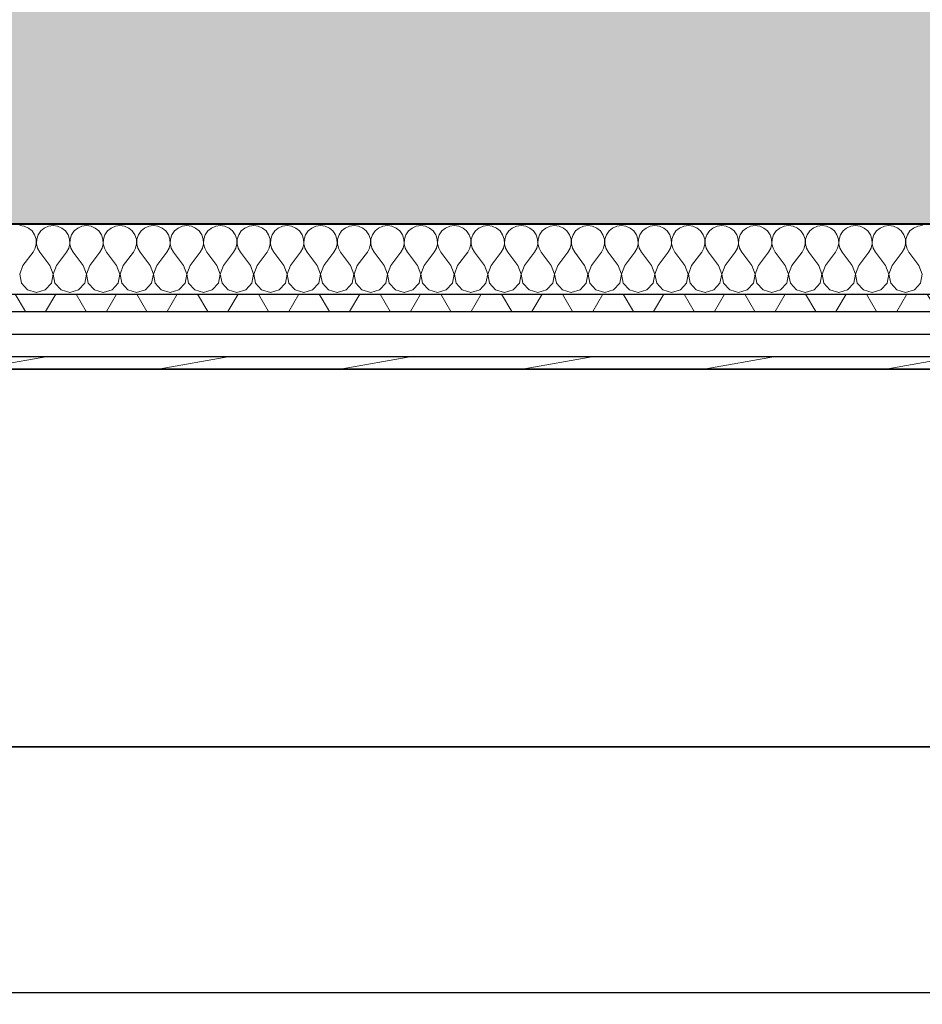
# Model space of a CAD drawing. Header units: millimetres. Extents: x -63554 to 200, y -19084 to 40052.
# Tile 80 of 120: x -47048 to -45762, y 4588 to 5991. Entities that reach past the tile are written whole.
import ezdxf

# ---------------------------------------------------------------- set-up
doc = ezdxf.new("R2010")
doc.units = ezdxf.units.MM
doc.header["$MEASUREMENT"] = 0
doc.linetypes.add('Dotted', pattern=[317.499995, 0, -317.499995])
for name, color, linetype in [('1241_Välisseinad', 7, 'Continuous'), ('New_014_Ruumi netopind', 7, 'Continuous'), ('New_1311_Vaheseinad', 7, 'Continuous'), ('New_1321_Põranda kattetarindid', 7, 'Continuous'), ('New_1327_Ruumide eripinnad', 7, 'Continuous')]:
    doc.layers.add(name, color=color, linetype=linetype)
for name, color, linetype, lineweight in [('1241_Välisseinad_Pen_No__101', 252, 'Continuous', 13), ('1241_Välisseinad_Pen_No__41', 7, 'Continuous', 25), ('New_1311_Vaheseinad_Pen_No__101', 252, 'Continuous', 13), ('New_1311_Vaheseinad_Pen_No__41', 7, 'Continuous', 25), ('New_1321_Põranda kattetarindid_Pen_No__41', 7, 'Continuous', 25), ('New_1327_Ruumide eripinnad_Pen_No__41', 7, 'Continuous', 25)]:
    doc.layers.add(name, color=color, linetype=linetype, lineweight=lineweight)

# ---------------------------------------------------------------- blocks, each defined once
blk = doc.blocks.new('Slab_165_1', base_point=(-48040, 210))
at = {"layer": 'New_1321_Põranda kattetarindid_Pen_No__41', "color": 7, "linetype": 'Dotted', "lineweight": 25, "flags": 128}
blk.add_lwpolyline([(-48040, 210), (-44560.6, 210), (-44560.6, 5699.8), (-48040, 5699.8)], close=True, dxfattribs=at)
blk = doc.blocks.new('Slab_182_1', base_point=(-47933, 4604.8))
at = {"layer": 'New_1327_Ruumide eripinnad_Pen_No__41', "color": 7, "linetype": 'Continuous', "lineweight": 25, "flags": 128}
blk.add_lwpolyline([(-47933, 4604.8), (-44767.6, 4604.8), (-44767.6, 4954.8), (-47933, 4954.8)], close=True, dxfattribs=at)
blk = doc.blocks.new('Slab_183_1', base_point=(-47933, 4954.8))
at = {"layer": 'New_1327_Ruumide eripinnad_Pen_No__41', "color": 7, "linetype": 'Continuous', "lineweight": 25, "flags": 128}
blk.add_lwpolyline([(-47933, 4954.8), (-44767.6, 4954.8), (-44767.6, 5493), (-47933, 5493)], close=True, dxfattribs=at)
blk = doc.blocks.new('*X812')
at = {"layer": 'New_1311_Vaheseinad_Pen_No__101', "color": 252, "linetype": 'Continuous', "lineweight": 13}
for p, q in [((-47041.1, 5696.7), (-47047.6, 5697.6)), ((-47035.1, 5694.1), (-47041.1, 5696.7)), ((-47006.5, 5696.7), (-47012.5, 5694.1)), ((-47000, 5697.6), (-47006.5, 5696.7)), ((-46993.5, 5696.7), (-47000, 5697.6)), ((-46987.5, 5694.1), (-46993.5, 5696.7)), ((-46958.9, 5696.7), (-46964.9, 5694.1)), ((-46952.4, 5697.6), (-46958.9, 5696.7)), ((-46945.9, 5696.7), (-46952.4, 5697.6)), ((-46939.9, 5694.1), (-46945.9, 5696.7)), ((-46911.3, 5696.7), (-46917.3, 5694.1)), ((-46904.8, 5697.6), (-46911.3, 5696.7)), ((-46898.3, 5696.7), (-46904.8, 5697.6)), ((-46892.2, 5694.1), (-46898.3, 5696.7)), ((-46863.6, 5696.7), (-46869.7, 5694.1)), ((-46857.1, 5697.6), (-46863.6, 5696.7)), ((-46850.6, 5696.7), (-46857.1, 5697.6)), ((-46844.6, 5694.1), (-46850.6, 5696.7)), ((-46816, 5696.7), (-46822, 5694.1)), ((-46809.5, 5697.6), (-46816, 5696.7)), ((-46803, 5696.7), (-46809.5, 5697.6)), ((-46797, 5694.1), (-46803, 5696.7)), ((-46768.4, 5696.7), (-46774.4, 5694.1)), ((-46761.9, 5697.6), (-46768.4, 5696.7)), ((-46755.4, 5696.7), (-46761.9, 5697.6)), ((-46749.4, 5694.1), (-46755.4, 5696.7)), ((-46720.8, 5696.7), (-46726.8, 5694.1)), ((-46714.3, 5697.6), (-46720.8, 5696.7)), ((-46707.8, 5696.7), (-46714.3, 5697.6)), ((-46701.8, 5694.1), (-46707.8, 5696.7)), ((-46673.2, 5696.7), (-46679.2, 5694.1)), ((-46666.7, 5697.6), (-46673.2, 5696.7)), ((-46660.2, 5696.7), (-46666.7, 5697.6)), ((-46654.1, 5694.1), (-46660.2, 5696.7)), ((-46625.6, 5696.7), (-46631.6, 5694.1)), ((-46619, 5697.6), (-46625.6, 5696.7)), ((-46612.5, 5696.7), (-46619, 5697.6)), ((-46606.5, 5694.1), (-46612.5, 5696.7)), ((-46577.9, 5696.7), (-46583.9, 5694.1)), ((-46571.4, 5697.6), (-46577.9, 5696.7)), ((-46564.9, 5696.7), (-46571.4, 5697.6)), ((-46558.9, 5694.1), (-46564.9, 5696.7)), ((-46530.3, 5696.7), (-46536.3, 5694.1)), ((-46523.8, 5697.6), (-46530.3, 5696.7)), ((-46517.3, 5696.7), (-46523.8, 5697.6)), ((-46511.3, 5694.1), (-46517.3, 5696.7)), ((-46482.7, 5696.7), (-46488.7, 5694.1)), ((-46476.2, 5697.6), (-46482.7, 5696.7)), ((-46469.7, 5696.7), (-46476.2, 5697.6)), ((-46463.7, 5694.1), (-46469.7, 5696.7)), ((-46435.1, 5696.7), (-46441.1, 5694.1)), ((-46428.6, 5697.6), (-46435.1, 5696.7)), ((-46422.1, 5696.7), (-46428.6, 5697.6)), ((-46416.1, 5694.1), (-46422.1, 5696.7)), ((-46387.5, 5696.7), (-46393.5, 5694.1)), ((-46381, 5697.6), (-46387.5, 5696.7)), ((-46374.4, 5696.7), (-46381, 5697.6)), ((-46368.4, 5694.1), (-46374.4, 5696.7)), ((-46339.8, 5696.7), (-46345.9, 5694.1)), ((-46333.3, 5697.6), (-46339.8, 5696.7)), ((-46326.8, 5696.7), (-46333.3, 5697.6)), ((-46320.8, 5694.1), (-46326.8, 5696.7)), ((-46292.2, 5696.7), (-46298.2, 5694.1)), ((-46285.7, 5697.6), (-46292.2, 5696.7)), ((-46279.2, 5696.7), (-46285.7, 5697.6)), ((-46273.2, 5694.1), (-46279.2, 5696.7)), ((-46244.6, 5696.7), (-46250.6, 5694.1)), ((-46238.1, 5697.6), (-46244.6, 5696.7)), ((-46231.6, 5696.7), (-46238.1, 5697.6)), ((-46225.6, 5694.1), (-46231.6, 5696.7)), ((-46197, 5696.7), (-46203, 5694.1)), ((-46190.5, 5697.6), (-46197, 5696.7)), ((-46184, 5696.7), (-46190.5, 5697.6)), ((-46178, 5694.1), (-46184, 5696.7)), ((-46149.4, 5696.7), (-46155.4, 5694.1)), ((-46142.9, 5697.6), (-46149.4, 5696.7)), ((-46136.4, 5696.7), (-46142.9, 5697.6)), ((-46130.3, 5694.1), (-46136.4, 5696.7)), ((-46101.7, 5696.7), (-46107.8, 5694.1)), ((-46095.2, 5697.6), (-46101.7, 5696.7)), ((-46088.7, 5696.7), (-46095.2, 5697.6)), ((-46082.7, 5694.1), (-46088.7, 5696.7)), ((-46054.1, 5696.7), (-46060.1, 5694.1)), ((-46047.6, 5697.6), (-46054.1, 5696.7)), ((-46041.1, 5696.7), (-46047.6, 5697.6)), ((-46035.1, 5694.1), (-46041.1, 5696.7)), ((-46006.5, 5696.7), (-46012.5, 5694.1)), ((-46000, 5697.6), (-46006.5, 5696.7)), ((-45993.5, 5696.7), (-46000, 5697.6)), ((-45987.5, 5694.1), (-45993.5, 5696.7)), ((-45958.9, 5696.7), (-45964.9, 5694.1)), ((-45952.4, 5697.6), (-45958.9, 5696.7)), ((-45945.9, 5696.7), (-45952.4, 5697.6)), ((-45939.9, 5694.1), (-45945.9, 5696.7)), ((-45911.3, 5696.7), (-45917.3, 5694.1)), ((-45904.8, 5697.6), (-45911.3, 5696.7)), ((-45898.3, 5696.7), (-45904.8, 5697.6)), ((-45892.2, 5694.1), (-45898.3, 5696.7)), ((-45863.6, 5696.7), (-45869.7, 5694.1)), ((-45857.1, 5697.6), (-45863.6, 5696.7)), ((-45850.6, 5696.7), (-45857.1, 5697.6)), ((-45844.6, 5694.1), (-45850.6, 5696.7)), ((-45816, 5696.7), (-45822, 5694.1)), ((-45809.5, 5697.6), (-45816, 5696.7)), ((-45803, 5696.7), (-45809.5, 5697.6)), ((-45797, 5694.1), (-45803, 5696.7)), ((-45768.4, 5696.7), (-45774.4, 5694.1)), ((-45761.9, 5697.6), (-45768.4, 5696.7)), ((-47030, 5689.9), (-47035.1, 5694.1)), ((-47026.3, 5684.5), (-47030, 5689.9)), ((-47024.2, 5678.2), (-47026.3, 5684.5)), ((-47021.3, 5684.5), (-47023.4, 5678.2)), ((-47017.6, 5689.9), (-47021.3, 5684.5)), ((-47012.5, 5694.1), (-47017.6, 5689.9)), ((-46982.4, 5689.9), (-46987.5, 5694.1)), ((-46978.7, 5684.5), (-46982.4, 5689.9)), ((-46976.6, 5678.2), (-46978.7, 5684.5)), ((-46973.7, 5684.5), (-46975.8, 5678.2)), ((-46970, 5689.9), (-46973.7, 5684.5)), ((-46964.9, 5694.1), (-46970, 5689.9)), ((-46934.8, 5689.9), (-46939.9, 5694.1)), ((-46931.1, 5684.5), (-46934.8, 5689.9)), ((-46929, 5678.2), (-46931.1, 5684.5)), ((-46926.1, 5684.5), (-46928.2, 5678.2)), ((-46922.3, 5689.9), (-46926.1, 5684.5)), ((-46917.3, 5694.1), (-46922.3, 5689.9)), ((-46887.2, 5689.9), (-46892.2, 5694.1)), ((-46883.5, 5684.5), (-46887.2, 5689.9)), ((-46881.4, 5678.2), (-46883.5, 5684.5)), ((-46878.4, 5684.5), (-46880.5, 5678.2)), ((-46874.7, 5689.9), (-46878.4, 5684.5)), ((-46869.7, 5694.1), (-46874.7, 5689.9)), ((-46839.6, 5689.9), (-46844.6, 5694.1)), ((-46835.8, 5684.5), (-46839.6, 5689.9)), ((-46833.7, 5678.2), (-46835.8, 5684.5)), ((-46830.8, 5684.5), (-46832.9, 5678.2)), ((-46827.1, 5689.9), (-46830.8, 5684.5)), ((-46822, 5694.1), (-46827.1, 5689.9)), ((-46791.9, 5689.9), (-46797, 5694.1)), ((-46788.2, 5684.5), (-46791.9, 5689.9)), ((-46786.1, 5678.2), (-46788.2, 5684.5)), ((-46783.2, 5684.5), (-46785.3, 5678.2)), ((-46779.5, 5689.9), (-46783.2, 5684.5)), ((-46774.4, 5694.1), (-46779.5, 5689.9)), ((-46744.3, 5689.9), (-46749.4, 5694.1)), ((-46740.6, 5684.5), (-46744.3, 5689.9)), ((-46738.5, 5678.2), (-46740.6, 5684.5)), ((-46735.6, 5684.5), (-46737.7, 5678.2)), ((-46731.9, 5689.9), (-46735.6, 5684.5)), ((-46726.8, 5694.1), (-46731.9, 5689.9)), ((-46696.7, 5689.9), (-46701.8, 5694.1)), ((-46693, 5684.5), (-46696.7, 5689.9)), ((-46690.9, 5678.2), (-46693, 5684.5)), ((-46688, 5684.5), (-46690.1, 5678.2)), ((-46684.2, 5689.9), (-46688, 5684.5)), ((-46679.2, 5694.1), (-46684.2, 5689.9)), ((-46649.1, 5689.9), (-46654.1, 5694.1)), ((-46645.4, 5684.5), (-46649.1, 5689.9)), ((-46643.3, 5678.2), (-46645.4, 5684.5)), ((-46640.3, 5684.5), (-46642.4, 5678.2)), ((-46636.6, 5689.9), (-46640.3, 5684.5)), ((-46631.6, 5694.1), (-46636.6, 5689.9)), ((-46601.5, 5689.9), (-46606.5, 5694.1)), ((-46597.8, 5684.5), (-46601.5, 5689.9)), ((-46595.7, 5678.2), (-46597.8, 5684.5)), ((-46592.7, 5684.5), (-46594.8, 5678.2)), ((-46589, 5689.9), (-46592.7, 5684.5)), ((-46583.9, 5694.1), (-46589, 5689.9)), ((-46553.9, 5689.9), (-46558.9, 5694.1)), ((-46550.1, 5684.5), (-46553.9, 5689.9)), ((-46548, 5678.2), (-46550.1, 5684.5)), ((-46545.1, 5684.5), (-46547.2, 5678.2)), ((-46541.4, 5689.9), (-46545.1, 5684.5)), ((-46536.3, 5694.1), (-46541.4, 5689.9)), ((-46506.2, 5689.9), (-46511.3, 5694.1)), ((-46502.5, 5684.5), (-46506.2, 5689.9)), ((-46500.4, 5678.2), (-46502.5, 5684.5)), ((-46497.5, 5684.5), (-46499.6, 5678.2)), ((-46493.8, 5689.9), (-46497.5, 5684.5)), ((-46488.7, 5694.1), (-46493.8, 5689.9)), ((-46458.6, 5689.9), (-46463.7, 5694.1)), ((-46454.9, 5684.5), (-46458.6, 5689.9)), ((-46452.8, 5678.2), (-46454.9, 5684.5)), ((-46449.9, 5684.5), (-46452, 5678.2)), ((-46446.1, 5689.9), (-46449.9, 5684.5)), ((-46441.1, 5694.1), (-46446.1, 5689.9)), ((-46411, 5689.9), (-46416.1, 5694.1)), ((-46407.3, 5684.5), (-46411, 5689.9)), ((-46405.2, 5678.2), (-46407.3, 5684.5)), ((-46402.2, 5684.5), (-46404.3, 5678.2)), ((-46398.5, 5689.9), (-46402.2, 5684.5)), ((-46393.5, 5694.1), (-46398.5, 5689.9)), ((-46363.4, 5689.9), (-46368.4, 5694.1)), ((-46359.7, 5684.5), (-46363.4, 5689.9)), ((-46357.6, 5678.2), (-46359.7, 5684.5)), ((-46354.6, 5684.5), (-46356.7, 5678.2)), ((-46350.9, 5689.9), (-46354.6, 5684.5)), ((-46345.9, 5694.1), (-46350.9, 5689.9)), ((-46315.8, 5689.9), (-46320.8, 5694.1)), ((-46312, 5684.5), (-46315.8, 5689.9)), ((-46309.9, 5678.2), (-46312, 5684.5)), ((-46307, 5684.5), (-46309.1, 5678.2)), ((-46303.3, 5689.9), (-46307, 5684.5)), ((-46298.2, 5694.1), (-46303.3, 5689.9)), ((-46268.1, 5689.9), (-46273.2, 5694.1)), ((-46264.4, 5684.5), (-46268.1, 5689.9)), ((-46262.3, 5678.2), (-46264.4, 5684.5)), ((-46259.4, 5684.5), (-46261.5, 5678.2)), ((-46255.7, 5689.9), (-46259.4, 5684.5)), ((-46250.6, 5694.1), (-46255.7, 5689.9)), ((-46220.5, 5689.9), (-46225.6, 5694.1)), ((-46216.8, 5684.5), (-46220.5, 5689.9)), ((-46214.7, 5678.2), (-46216.8, 5684.5)), ((-46211.8, 5684.5), (-46213.9, 5678.2)), ((-46208.1, 5689.9), (-46211.8, 5684.5)), ((-46203, 5694.1), (-46208.1, 5689.9)), ((-46172.9, 5689.9), (-46178, 5694.1)), ((-46169.2, 5684.5), (-46172.9, 5689.9)), ((-46167.1, 5678.2), (-46169.2, 5684.5)), ((-46164.2, 5684.5), (-46166.3, 5678.2)), ((-46160.4, 5689.9), (-46164.2, 5684.5)), ((-46155.4, 5694.1), (-46160.4, 5689.9)), ((-46125.3, 5689.9), (-46130.3, 5694.1)), ((-46121.6, 5684.5), (-46125.3, 5689.9)), ((-46119.5, 5678.2), (-46121.6, 5684.5)), ((-46116.5, 5684.5), (-46118.6, 5678.2)), ((-46112.8, 5689.9), (-46116.5, 5684.5)), ((-46107.8, 5694.1), (-46112.8, 5689.9)), ((-46077.7, 5689.9), (-46082.7, 5694.1)), ((-46073.9, 5684.5), (-46077.7, 5689.9)), ((-46071.8, 5678.2), (-46073.9, 5684.5)), ((-46068.9, 5684.5), (-46071, 5678.2)), ((-46065.2, 5689.9), (-46068.9, 5684.5)), ((-46060.1, 5694.1), (-46065.2, 5689.9)), ((-46030, 5689.9), (-46035.1, 5694.1)), ((-46026.3, 5684.5), (-46030, 5689.9)), ((-46024.2, 5678.2), (-46026.3, 5684.5)), ((-46021.3, 5684.5), (-46023.4, 5678.2)), ((-46017.6, 5689.9), (-46021.3, 5684.5)), ((-46012.5, 5694.1), (-46017.6, 5689.9)), ((-45982.4, 5689.9), (-45987.5, 5694.1)), ((-45978.7, 5684.5), (-45982.4, 5689.9)), ((-45976.6, 5678.2), (-45978.7, 5684.5)), ((-45973.7, 5684.5), (-45975.8, 5678.2)), ((-45970, 5689.9), (-45973.7, 5684.5)), ((-45964.9, 5694.1), (-45970, 5689.9)), ((-45934.8, 5689.9), (-45939.9, 5694.1)), ((-45931.1, 5684.5), (-45934.8, 5689.9)), ((-45929, 5678.2), (-45931.1, 5684.5)), ((-45926.1, 5684.5), (-45928.2, 5678.2)), ((-45922.3, 5689.9), (-45926.1, 5684.5)), ((-45917.3, 5694.1), (-45922.3, 5689.9)), ((-45887.2, 5689.9), (-45892.2, 5694.1)), ((-45883.5, 5684.5), (-45887.2, 5689.9)), ((-45881.4, 5678.2), (-45883.5, 5684.5)), ((-45878.4, 5684.5), (-45880.5, 5678.2)), ((-45874.7, 5689.9), (-45878.4, 5684.5)), ((-45869.7, 5694.1), (-45874.7, 5689.9)), ((-45839.6, 5689.9), (-45844.6, 5694.1)), ((-45835.8, 5684.5), (-45839.6, 5689.9)), ((-45833.7, 5678.2), (-45835.8, 5684.5)), ((-45830.8, 5684.5), (-45832.9, 5678.2)), ((-45827.1, 5689.9), (-45830.8, 5684.5)), ((-45822, 5694.1), (-45827.1, 5689.9)), ((-45791.9, 5689.9), (-45797, 5694.1)), ((-45788.2, 5684.5), (-45791.9, 5689.9)), ((-45786.1, 5678.2), (-45788.2, 5684.5)), ((-45783.2, 5684.5), (-45785.3, 5678.2)), ((-45779.5, 5689.9), (-45783.2, 5684.5)), ((-45774.4, 5694.1), (-45779.5, 5689.9)), ((-47025.4, 5665.3), (-47023.9, 5671.7)), ((-47023.9, 5671.7), (-47024.2, 5678.2)), ((-47023.4, 5678.2), (-47023.7, 5671.7)), ((-47023.7, 5671.7), (-47022.2, 5665.3)), ((-46977.8, 5665.3), (-46976.3, 5671.7)), ((-46976.3, 5671.7), (-46976.6, 5678.2)), ((-46975.8, 5678.2), (-46976.1, 5671.7)), ((-46976.1, 5671.7), (-46974.6, 5665.3)), ((-46930.2, 5665.3), (-46928.7, 5671.7)), ((-46928.7, 5671.7), (-46929, 5678.2)), ((-46928.2, 5678.2), (-46928.5, 5671.7)), ((-46928.5, 5671.7), (-46927, 5665.3)), ((-46882.5, 5665.3), (-46881, 5671.7)), ((-46881, 5671.7), (-46881.4, 5678.2)), ((-46880.5, 5678.2), (-46880.9, 5671.7)), ((-46880.9, 5671.7), (-46879.4, 5665.3)), ((-46834.9, 5665.3), (-46833.4, 5671.7)), ((-46833.4, 5671.7), (-46833.7, 5678.2)), ((-46832.9, 5678.2), (-46833.2, 5671.7)), ((-46833.2, 5671.7), (-46831.8, 5665.3)), ((-46787.3, 5665.3), (-46785.8, 5671.7)), ((-46785.8, 5671.7), (-46786.1, 5678.2)), ((-46785.3, 5678.2), (-46785.6, 5671.7)), ((-46785.6, 5671.7), (-46784.1, 5665.3)), ((-46739.7, 5665.3), (-46738.2, 5671.7)), ((-46738.2, 5671.7), (-46738.5, 5678.2)), ((-46737.7, 5678.2), (-46738, 5671.7)), ((-46738, 5671.7), (-46736.5, 5665.3)), ((-46692.1, 5665.3), (-46690.6, 5671.7)), ((-46690.6, 5671.7), (-46690.9, 5678.2)), ((-46690.1, 5678.2), (-46690.4, 5671.7)), ((-46690.4, 5671.7), (-46688.9, 5665.3)), ((-46644.4, 5665.3), (-46643, 5671.7)), ((-46643, 5671.7), (-46643.3, 5678.2)), ((-46642.4, 5678.2), (-46642.8, 5671.7)), ((-46642.8, 5671.7), (-46641.3, 5665.3)), ((-46596.8, 5665.3), (-46595.3, 5671.7)), ((-46595.3, 5671.7), (-46595.7, 5678.2)), ((-46594.8, 5678.2), (-46595.1, 5671.7)), ((-46595.1, 5671.7), (-46593.7, 5665.3)), ((-46549.2, 5665.3), (-46547.7, 5671.7)), ((-46547.7, 5671.7), (-46548, 5678.2)), ((-46547.2, 5678.2), (-46547.5, 5671.7)), ((-46547.5, 5671.7), (-46546, 5665.3)), ((-46501.6, 5665.3), (-46500.1, 5671.7)), ((-46500.1, 5671.7), (-46500.4, 5678.2)), ((-46499.6, 5678.2), (-46499.9, 5671.7)), ((-46499.9, 5671.7), (-46498.4, 5665.3)), ((-46454, 5665.3), (-46452.5, 5671.7)), ((-46452.5, 5671.7), (-46452.8, 5678.2)), ((-46452, 5678.2), (-46452.3, 5671.7)), ((-46452.3, 5671.7), (-46450.8, 5665.3)), ((-46406.3, 5665.3), (-46404.9, 5671.7)), ((-46404.9, 5671.7), (-46405.2, 5678.2)), ((-46404.3, 5678.2), (-46404.7, 5671.7)), ((-46404.7, 5671.7), (-46403.2, 5665.3)), ((-46358.7, 5665.3), (-46357.2, 5671.7)), ((-46357.2, 5671.7), (-46357.6, 5678.2)), ((-46356.7, 5678.2), (-46357, 5671.7)), ((-46357, 5671.7), (-46355.6, 5665.3)), ((-46311.1, 5665.3), (-46309.6, 5671.7)), ((-46309.6, 5671.7), (-46309.9, 5678.2)), ((-46309.1, 5678.2), (-46309.4, 5671.7)), ((-46309.4, 5671.7), (-46307.9, 5665.3)), ((-46263.5, 5665.3), (-46262, 5671.7)), ((-46262, 5671.7), (-46262.3, 5678.2)), ((-46261.5, 5678.2), (-46261.8, 5671.7)), ((-46261.8, 5671.7), (-46260.3, 5665.3)), ((-46215.9, 5665.3), (-46214.4, 5671.7)), ((-46214.4, 5671.7), (-46214.7, 5678.2)), ((-46213.9, 5678.2), (-46214.2, 5671.7)), ((-46214.2, 5671.7), (-46212.7, 5665.3)), ((-46168.2, 5665.3), (-46166.8, 5671.7)), ((-46166.8, 5671.7), (-46167.1, 5678.2)), ((-46166.3, 5678.2), (-46166.6, 5671.7)), ((-46166.6, 5671.7), (-46165.1, 5665.3)), ((-46120.6, 5665.3), (-46119.1, 5671.7)), ((-46119.1, 5671.7), (-46119.5, 5678.2)), ((-46118.6, 5678.2), (-46119, 5671.7)), ((-46119, 5671.7), (-46117.5, 5665.3)), ((-46073, 5665.3), (-46071.5, 5671.7)), ((-46071.5, 5671.7), (-46071.8, 5678.2)), ((-46071, 5678.2), (-46071.3, 5671.7)), ((-46071.3, 5671.7), (-46069.8, 5665.3)), ((-46025.4, 5665.3), (-46023.9, 5671.7)), ((-46023.9, 5671.7), (-46024.2, 5678.2)), ((-46023.4, 5678.2), (-46023.7, 5671.7)), ((-46023.7, 5671.7), (-46022.2, 5665.3)), ((-45977.8, 5665.3), (-45976.3, 5671.7)), ((-45976.3, 5671.7), (-45976.6, 5678.2)), ((-45975.8, 5678.2), (-45976.1, 5671.7)), ((-45976.1, 5671.7), (-45974.6, 5665.3)), ((-45930.2, 5665.3), (-45928.7, 5671.7)), ((-45928.7, 5671.7), (-45929, 5678.2)), ((-45928.2, 5678.2), (-45928.5, 5671.7)), ((-45928.5, 5671.7), (-45927, 5665.3)), ((-45882.5, 5665.3), (-45881, 5671.7)), ((-45881, 5671.7), (-45881.4, 5678.2)), ((-45880.5, 5678.2), (-45880.9, 5671.7)), ((-45880.9, 5671.7), (-45879.4, 5665.3)), ((-45834.9, 5665.3), (-45833.4, 5671.7)), ((-45833.4, 5671.7), (-45833.7, 5678.2)), ((-45832.9, 5678.2), (-45833.2, 5671.7)), ((-45833.2, 5671.7), (-45831.8, 5665.3)), ((-45787.3, 5665.3), (-45785.8, 5671.7)), ((-45785.8, 5671.7), (-45786.1, 5678.2)), ((-45785.3, 5678.2), (-45785.6, 5671.7)), ((-45785.6, 5671.7), (-45784.1, 5665.3)), ((-47042.9, 5640.5), (-47028.6, 5659.5)), ((-47028.6, 5659.5), (-47025.4, 5665.3)), ((-47022.2, 5665.3), (-47019, 5659.5)), ((-47004.8, 5640.5), (-47019, 5659.5)), ((-46995.2, 5640.5), (-46981, 5659.5)), ((-46981, 5659.5), (-46977.8, 5665.3)), ((-46974.6, 5665.3), (-46971.4, 5659.5)), ((-46957.1, 5640.5), (-46971.4, 5659.5)), ((-46947.6, 5640.5), (-46933.3, 5659.5)), ((-46933.3, 5659.5), (-46930.2, 5665.3)), ((-46927, 5665.3), (-46923.8, 5659.5)), ((-46909.5, 5640.5), (-46923.8, 5659.5)), ((-46900, 5640.5), (-46885.7, 5659.5)), ((-46885.7, 5659.5), (-46882.5, 5665.3)), ((-46879.4, 5665.3), (-46876.2, 5659.5)), ((-46861.9, 5640.5), (-46876.2, 5659.5)), ((-46852.4, 5640.5), (-46838.1, 5659.5)), ((-46838.1, 5659.5), (-46834.9, 5665.3)), ((-46831.8, 5665.3), (-46828.6, 5659.5)), ((-46814.3, 5640.5), (-46828.6, 5659.5)), ((-46804.8, 5640.5), (-46790.5, 5659.5)), ((-46790.5, 5659.5), (-46787.3, 5665.3)), ((-46784.1, 5665.3), (-46781, 5659.5)), ((-46766.7, 5640.5), (-46781, 5659.5)), ((-46757.1, 5640.5), (-46742.9, 5659.5)), ((-46742.9, 5659.5), (-46739.7, 5665.3)), ((-46736.5, 5665.3), (-46733.3, 5659.5)), ((-46719, 5640.5), (-46733.3, 5659.5)), ((-46709.5, 5640.5), (-46695.2, 5659.5)), ((-46695.2, 5659.5), (-46692.1, 5665.3)), ((-46688.9, 5665.3), (-46685.7, 5659.5)), ((-46671.4, 5640.5), (-46685.7, 5659.5)), ((-46661.9, 5640.5), (-46647.6, 5659.5)), ((-46647.6, 5659.5), (-46644.4, 5665.3)), ((-46641.3, 5665.3), (-46638.1, 5659.5)), ((-46623.8, 5640.5), (-46638.1, 5659.5)), ((-46614.3, 5640.5), (-46600, 5659.5)), ((-46600, 5659.5), (-46596.8, 5665.3)), ((-46593.7, 5665.3), (-46590.5, 5659.5)), ((-46576.2, 5640.5), (-46590.5, 5659.5)), ((-46566.7, 5640.5), (-46552.4, 5659.5)), ((-46552.4, 5659.5), (-46549.2, 5665.3)), ((-46546, 5665.3), (-46542.9, 5659.5)), ((-46528.6, 5640.5), (-46542.9, 5659.5)), ((-46519, 5640.5), (-46504.8, 5659.5)), ((-46504.8, 5659.5), (-46501.6, 5665.3)), ((-46498.4, 5665.3), (-46495.2, 5659.5)), ((-46481, 5640.5), (-46495.2, 5659.5)), ((-46471.4, 5640.5), (-46457.1, 5659.5)), ((-46457.1, 5659.5), (-46454, 5665.3)), ((-46450.8, 5665.3), (-46447.6, 5659.5)), ((-46433.3, 5640.5), (-46447.6, 5659.5)), ((-46423.8, 5640.5), (-46409.5, 5659.5)), ((-46409.5, 5659.5), (-46406.3, 5665.3)), ((-46403.2, 5665.3), (-46400, 5659.5)), ((-46385.7, 5640.5), (-46400, 5659.5)), ((-46376.2, 5640.5), (-46361.9, 5659.5)), ((-46361.9, 5659.5), (-46358.7, 5665.3)), ((-46355.6, 5665.3), (-46352.4, 5659.5)), ((-46338.1, 5640.5), (-46352.4, 5659.5)), ((-46328.6, 5640.5), (-46314.3, 5659.5)), ((-46314.3, 5659.5), (-46311.1, 5665.3)), ((-46307.9, 5665.3), (-46304.8, 5659.5)), ((-46290.5, 5640.5), (-46304.8, 5659.5)), ((-46281, 5640.5), (-46266.7, 5659.5)), ((-46266.7, 5659.5), (-46263.5, 5665.3)), ((-46260.3, 5665.3), (-46257.1, 5659.5)), ((-46242.9, 5640.5), (-46257.1, 5659.5)), ((-46233.3, 5640.5), (-46219, 5659.5)), ((-46219, 5659.5), (-46215.9, 5665.3)), ((-46212.7, 5665.3), (-46209.5, 5659.5)), ((-46195.2, 5640.5), (-46209.5, 5659.5)), ((-46185.7, 5640.5), (-46171.4, 5659.5)), ((-46171.4, 5659.5), (-46168.2, 5665.3)), ((-46165.1, 5665.3), (-46161.9, 5659.5)), ((-46147.6, 5640.5), (-46161.9, 5659.5)), ((-46138.1, 5640.5), (-46123.8, 5659.5)), ((-46123.8, 5659.5), (-46120.6, 5665.3)), ((-46117.5, 5665.3), (-46114.3, 5659.5)), ((-46100, 5640.5), (-46114.3, 5659.5)), ((-46090.5, 5640.5), (-46076.2, 5659.5)), ((-46076.2, 5659.5), (-46073, 5665.3)), ((-46069.8, 5665.3), (-46066.7, 5659.5)), ((-46052.4, 5640.5), (-46066.7, 5659.5)), ((-46042.9, 5640.5), (-46028.6, 5659.5)), ((-46028.6, 5659.5), (-46025.4, 5665.3)), ((-46022.2, 5665.3), (-46019, 5659.5)), ((-46004.8, 5640.5), (-46019, 5659.5)), ((-45995.2, 5640.5), (-45981, 5659.5)), ((-45981, 5659.5), (-45977.8, 5665.3)), ((-45974.6, 5665.3), (-45971.4, 5659.5)), ((-45957.1, 5640.5), (-45971.4, 5659.5)), ((-45947.6, 5640.5), (-45933.3, 5659.5)), ((-45933.3, 5659.5), (-45930.2, 5665.3)), ((-45927, 5665.3), (-45923.8, 5659.5)), ((-45909.5, 5640.5), (-45923.8, 5659.5)), ((-45900, 5640.5), (-45885.7, 5659.5)), ((-45885.7, 5659.5), (-45882.5, 5665.3)), ((-45879.4, 5665.3), (-45876.2, 5659.5)), ((-45861.9, 5640.5), (-45876.2, 5659.5)), ((-45852.4, 5640.5), (-45838.1, 5659.5)), ((-45838.1, 5659.5), (-45834.9, 5665.3)), ((-45831.8, 5665.3), (-45828.6, 5659.5)), ((-45814.3, 5640.5), (-45828.6, 5659.5)), ((-45804.8, 5640.5), (-45790.5, 5659.5)), ((-45790.5, 5659.5), (-45787.3, 5665.3)), ((-45784.1, 5665.3), (-45781, 5659.5)), ((-45766.7, 5640.5), (-45781, 5659.5)), ((-47042.9, 5640.5), (-47047.5, 5628.3)), ((-47000.1, 5628.3), (-47004.8, 5640.5)), ((-46995.2, 5640.5), (-46999.9, 5628.3)), ((-46952.5, 5628.3), (-46957.1, 5640.5)), ((-46947.6, 5640.5), (-46952.3, 5628.3)), ((-46904.9, 5628.3), (-46909.5, 5640.5)), ((-46900, 5640.5), (-46904.7, 5628.3)), ((-46857.2, 5628.3), (-46861.9, 5640.5)), ((-46852.4, 5640.5), (-46857, 5628.3)), ((-46809.6, 5628.3), (-46814.3, 5640.5)), ((-46804.8, 5640.5), (-46809.4, 5628.3)), ((-46762, 5628.3), (-46766.7, 5640.5)), ((-46757.1, 5640.5), (-46761.8, 5628.3)), ((-46714.4, 5628.3), (-46719, 5640.5)), ((-46709.5, 5640.5), (-46714.2, 5628.3)), ((-46666.8, 5628.3), (-46671.4, 5640.5)), ((-46661.9, 5640.5), (-46666.6, 5628.3)), ((-46619.1, 5628.3), (-46623.8, 5640.5)), ((-46614.3, 5640.5), (-46619, 5628.3)), ((-46571.5, 5628.3), (-46576.2, 5640.5)), ((-46566.7, 5640.5), (-46571.3, 5628.3)), ((-46523.9, 5628.3), (-46528.6, 5640.5)), ((-46519, 5640.5), (-46523.7, 5628.3)), ((-46476.3, 5628.3), (-46481, 5640.5)), ((-46471.4, 5640.5), (-46476.1, 5628.3)), ((-46428.7, 5628.3), (-46433.3, 5640.5)), ((-46423.8, 5640.5), (-46428.5, 5628.3)), ((-46381, 5628.3), (-46385.7, 5640.5)), ((-46376.2, 5640.5), (-46380.9, 5628.3)), ((-46333.4, 5628.3), (-46338.1, 5640.5)), ((-46328.6, 5640.5), (-46333.2, 5628.3)), ((-46285.8, 5628.3), (-46290.5, 5640.5)), ((-46281, 5640.5), (-46285.6, 5628.3)), ((-46238.2, 5628.3), (-46242.9, 5640.5)), ((-46233.3, 5640.5), (-46238, 5628.3)), ((-46190.6, 5628.3), (-46195.2, 5640.5)), ((-46185.7, 5640.5), (-46190.4, 5628.3)), ((-46143, 5628.3), (-46147.6, 5640.5)), ((-46138.1, 5640.5), (-46142.8, 5628.3)), ((-46095.3, 5628.3), (-46100, 5640.5)), ((-46090.5, 5640.5), (-46095.1, 5628.3)), ((-46047.7, 5628.3), (-46052.4, 5640.5)), ((-46042.9, 5640.5), (-46047.5, 5628.3)), ((-46000.1, 5628.3), (-46004.8, 5640.5)), ((-45995.2, 5640.5), (-45999.9, 5628.3)), ((-45952.5, 5628.3), (-45957.1, 5640.5)), ((-45947.6, 5640.5), (-45952.3, 5628.3)), ((-45904.9, 5628.3), (-45909.5, 5640.5)), ((-45900, 5640.5), (-45904.7, 5628.3)), ((-45857.2, 5628.3), (-45861.9, 5640.5)), ((-45852.4, 5640.5), (-45857, 5628.3)), ((-45809.6, 5628.3), (-45814.3, 5640.5)), ((-45804.8, 5640.5), (-45809.4, 5628.3)), ((-45762, 5628.3), (-45766.7, 5640.5)), ((-47047.5, 5628.3), (-47045.1, 5615.5)), ((-47002.5, 5615.5), (-47000.1, 5628.3)), ((-46999.9, 5628.3), (-46997.5, 5615.5)), ((-46954.9, 5615.5), (-46952.5, 5628.3)), ((-46952.3, 5628.3), (-46949.9, 5615.5)), ((-46907.3, 5615.5), (-46904.9, 5628.3)), ((-46904.7, 5628.3), (-46902.2, 5615.5)), ((-46859.7, 5615.5), (-46857.2, 5628.3)), ((-46857, 5628.3), (-46854.6, 5615.5)), ((-46812, 5615.5), (-46809.6, 5628.3)), ((-46809.4, 5628.3), (-46807, 5615.5)), ((-46764.4, 5615.5), (-46762, 5628.3)), ((-46761.8, 5628.3), (-46759.4, 5615.5)), ((-46716.8, 5615.5), (-46714.4, 5628.3)), ((-46714.2, 5628.3), (-46711.8, 5615.5)), ((-46669.2, 5615.5), (-46666.8, 5628.3)), ((-46666.6, 5628.3), (-46664.2, 5615.5)), ((-46621.6, 5615.5), (-46619.1, 5628.3)), ((-46619, 5628.3), (-46616.5, 5615.5)), ((-46573.9, 5615.5), (-46571.5, 5628.3)), ((-46571.3, 5628.3), (-46568.9, 5615.5)), ((-46526.3, 5615.5), (-46523.9, 5628.3)), ((-46523.7, 5628.3), (-46521.3, 5615.5)), ((-46478.7, 5615.5), (-46476.3, 5628.3)), ((-46476.1, 5628.3), (-46473.7, 5615.5)), ((-46431.1, 5615.5), (-46428.7, 5628.3)), ((-46428.5, 5628.3), (-46426.1, 5615.5)), ((-46383.5, 5615.5), (-46381, 5628.3)), ((-46380.9, 5628.3), (-46378.4, 5615.5)), ((-46335.8, 5615.5), (-46333.4, 5628.3)), ((-46333.2, 5628.3), (-46330.8, 5615.5)), ((-46288.2, 5615.5), (-46285.8, 5628.3)), ((-46285.6, 5628.3), (-46283.2, 5615.5)), ((-46240.6, 5615.5), (-46238.2, 5628.3)), ((-46238, 5628.3), (-46235.6, 5615.5)), ((-46193, 5615.5), (-46190.6, 5628.3)), ((-46190.4, 5628.3), (-46188, 5615.5)), ((-46145.4, 5615.5), (-46143, 5628.3)), ((-46142.8, 5628.3), (-46140.3, 5615.5)), ((-46097.8, 5615.5), (-46095.3, 5628.3)), ((-46095.1, 5628.3), (-46092.7, 5615.5)), ((-46050.1, 5615.5), (-46047.7, 5628.3)), ((-46047.5, 5628.3), (-46045.1, 5615.5)), ((-46002.5, 5615.5), (-46000.1, 5628.3)), ((-45999.9, 5628.3), (-45997.5, 5615.5)), ((-45954.9, 5615.5), (-45952.5, 5628.3)), ((-45952.3, 5628.3), (-45949.9, 5615.5)), ((-45907.3, 5615.5), (-45904.9, 5628.3)), ((-45904.7, 5628.3), (-45902.2, 5615.5)), ((-45859.7, 5615.5), (-45857.2, 5628.3)), ((-45857, 5628.3), (-45854.6, 5615.5)), ((-45812, 5615.5), (-45809.6, 5628.3)), ((-45809.4, 5628.3), (-45807, 5615.5)), ((-45764.4, 5615.5), (-45762, 5628.3)), ((-47045.1, 5615.5), (-47036.3, 5605.9)), ((-47011.3, 5605.9), (-47002.5, 5615.5)), ((-46997.5, 5615.5), (-46988.7, 5605.9)), ((-46963.7, 5605.9), (-46954.9, 5615.5)), ((-46949.9, 5615.5), (-46941.1, 5605.9)), ((-46916.1, 5605.9), (-46907.3, 5615.5)), ((-46902.2, 5615.5), (-46893.5, 5605.9)), ((-46868.4, 5605.9), (-46859.7, 5615.5)), ((-46854.6, 5615.5), (-46845.9, 5605.9)), ((-46820.8, 5605.9), (-46812, 5615.5)), ((-46807, 5615.5), (-46798.2, 5605.9)), ((-46773.2, 5605.9), (-46764.4, 5615.5)), ((-46759.4, 5615.5), (-46750.6, 5605.9)), ((-46725.6, 5605.9), (-46716.8, 5615.5)), ((-46711.8, 5615.5), (-46703, 5605.9)), ((-46678, 5605.9), (-46669.2, 5615.5)), ((-46664.2, 5615.5), (-46655.4, 5605.9)), ((-46630.3, 5605.9), (-46621.6, 5615.5)), ((-46616.5, 5615.5), (-46607.8, 5605.9)), ((-46582.7, 5605.9), (-46573.9, 5615.5)), ((-46568.9, 5615.5), (-46560.1, 5605.9)), ((-46535.1, 5605.9), (-46526.3, 5615.5)), ((-46521.3, 5615.5), (-46512.5, 5605.9)), ((-46487.5, 5605.9), (-46478.7, 5615.5)), ((-46473.7, 5615.5), (-46464.9, 5605.9)), ((-46439.9, 5605.9), (-46431.1, 5615.5)), ((-46426.1, 5615.5), (-46417.3, 5605.9)), ((-46392.2, 5605.9), (-46383.5, 5615.5)), ((-46378.4, 5615.5), (-46369.7, 5605.9)), ((-46344.6, 5605.9), (-46335.8, 5615.5)), ((-46330.8, 5615.5), (-46322, 5605.9)), ((-46297, 5605.9), (-46288.2, 5615.5)), ((-46283.2, 5615.5), (-46274.4, 5605.9)), ((-46249.4, 5605.9), (-46240.6, 5615.5)), ((-46235.6, 5615.5), (-46226.8, 5605.9)), ((-46201.8, 5605.9), (-46193, 5615.5)), ((-46188, 5615.5), (-46179.2, 5605.9)), ((-46154.1, 5605.9), (-46145.4, 5615.5)), ((-46140.3, 5615.5), (-46131.6, 5605.9)), ((-46106.5, 5605.9), (-46097.8, 5615.5)), ((-46092.7, 5615.5), (-46083.9, 5605.9)), ((-46058.9, 5605.9), (-46050.1, 5615.5)), ((-46045.1, 5615.5), (-46036.3, 5605.9)), ((-46011.3, 5605.9), (-46002.5, 5615.5)), ((-45997.5, 5615.5), (-45988.7, 5605.9)), ((-45963.7, 5605.9), (-45954.9, 5615.5)), ((-45949.9, 5615.5), (-45941.1, 5605.9)), ((-45916.1, 5605.9), (-45907.3, 5615.5)), ((-45902.2, 5615.5), (-45893.5, 5605.9)), ((-45868.4, 5605.9), (-45859.7, 5615.5)), ((-45854.6, 5615.5), (-45845.9, 5605.9)), ((-45820.8, 5605.9), (-45812, 5615.5)), ((-45807, 5615.5), (-45798.2, 5605.9)), ((-45773.2, 5605.9), (-45764.4, 5615.5)), ((-47036.3, 5605.9), (-47023.8, 5602.4)), ((-47023.8, 5602.4), (-47011.3, 5605.9)), ((-46988.7, 5605.9), (-46976.2, 5602.4)), ((-46976.2, 5602.4), (-46963.7, 5605.9)), ((-46941.1, 5605.9), (-46928.6, 5602.4)), ((-46928.6, 5602.4), (-46916.1, 5605.9)), ((-46893.5, 5605.9), (-46881, 5602.4)), ((-46881, 5602.4), (-46868.4, 5605.9)), ((-46845.9, 5605.9), (-46833.3, 5602.4)), ((-46833.3, 5602.4), (-46820.8, 5605.9)), ((-46798.2, 5605.9), (-46785.7, 5602.4)), ((-46785.7, 5602.4), (-46773.2, 5605.9)), ((-46750.6, 5605.9), (-46738.1, 5602.4)), ((-46738.1, 5602.4), (-46725.6, 5605.9)), ((-46703, 5605.9), (-46690.5, 5602.4)), ((-46690.5, 5602.4), (-46678, 5605.9)), ((-46655.4, 5605.9), (-46642.9, 5602.4)), ((-46642.9, 5602.4), (-46630.3, 5605.9)), ((-46607.8, 5605.9), (-46595.2, 5602.4)), ((-46595.2, 5602.4), (-46582.7, 5605.9)), ((-46560.1, 5605.9), (-46547.6, 5602.4)), ((-46547.6, 5602.4), (-46535.1, 5605.9)), ((-46512.5, 5605.9), (-46500, 5602.4)), ((-46500, 5602.4), (-46487.5, 5605.9)), ((-46464.9, 5605.9), (-46452.4, 5602.4)), ((-46452.4, 5602.4), (-46439.9, 5605.9)), ((-46417.3, 5605.9), (-46404.8, 5602.4)), ((-46404.8, 5602.4), (-46392.2, 5605.9)), ((-46369.7, 5605.9), (-46357.1, 5602.4)), ((-46357.1, 5602.4), (-46344.6, 5605.9)), ((-46322, 5605.9), (-46309.5, 5602.4)), ((-46309.5, 5602.4), (-46297, 5605.9)), ((-46274.4, 5605.9), (-46261.9, 5602.4)), ((-46261.9, 5602.4), (-46249.4, 5605.9)), ((-46226.8, 5605.9), (-46214.3, 5602.4)), ((-46214.3, 5602.4), (-46201.8, 5605.9)), ((-46179.2, 5605.9), (-46166.7, 5602.4)), ((-46166.7, 5602.4), (-46154.1, 5605.9)), ((-46131.6, 5605.9), (-46119, 5602.4)), ((-46119, 5602.4), (-46106.5, 5605.9)), ((-46083.9, 5605.9), (-46071.4, 5602.4)), ((-46071.4, 5602.4), (-46058.9, 5605.9)), ((-46036.3, 5605.9), (-46023.8, 5602.4)), ((-46023.8, 5602.4), (-46011.3, 5605.9)), ((-45988.7, 5605.9), (-45976.2, 5602.4)), ((-45976.2, 5602.4), (-45963.7, 5605.9)), ((-45941.1, 5605.9), (-45928.6, 5602.4)), ((-45928.6, 5602.4), (-45916.1, 5605.9)), ((-45893.5, 5605.9), (-45881, 5602.4)), ((-45881, 5602.4), (-45868.4, 5605.9)), ((-45845.9, 5605.9), (-45833.3, 5602.4)), ((-45833.3, 5602.4), (-45820.8, 5605.9)), ((-45798.2, 5605.9), (-45785.7, 5602.4)), ((-45785.7, 5602.4), (-45773.2, 5605.9))]:
    blk.add_line(p, q, dxfattribs=at)
blk = doc.blocks.new('Wall_53_1', base_point=(-44767.6, 5493))
at = {"layer": 'New_1311_Vaheseinad_Pen_No__101', "linetype": 'Continuous', "lineweight": 13}
h = blk.add_hatch(dxfattribs=at)
h.set_pattern_fill('BATT_INSULATION_0001', color=252, style=0, pattern_type=2)
h.set_pattern_definition([(60, (0, 0), (-64.9519, 37.5), []), (120, (0, 0), (64.9519, 37.5), [])])
h.paths.add_polyline_path([(-44685.6, 5600), (-48015, 5600), (-48015, 5575), (-44685.6, 5575)])
h = blk.add_hatch(dxfattribs=at)
h.set_pattern_fill('WOOD_0001', color=252, style=0, pattern_type=2)
h.set_pattern_definition([(10, (0, 0), (-7.814168, 44.316348), [])])
h.paths.add_polyline_path([(-44767.6, 5511), (-47933, 5511), (-47933, 5493), (-44767.6, 5493)])
at = {"layer": 'New_1311_Vaheseinad_Pen_No__41', "color": 7, "linetype": 'Continuous', "lineweight": 25}
for p, q in [((-48015, 5600), (-44685.6, 5600)), ((-47983, 5575), (-44717.6, 5575)), ((-47951, 5543), (-44749.6, 5543)), ((-47933, 5511), (-44767.6, 5511))]:
    blk.add_line(p, q, dxfattribs=at)
at = {"layer": 'New_1311_Vaheseinad_Pen_No__41', "color": 7, "linetype": 'Continuous', "lineweight": 25, "flags": 128}
for points in [[(-44660.6, 5700), (-48040, 5700)], [(-47933, 5493), (-44767.6, 5493)]]:
    blk.add_lwpolyline(points, dxfattribs=at)
at = {"layer": 'New_1311_Vaheseinad', "color": 7, "lineweight": 25}
blk.add_blockref('*X812', (0, 0), dxfattribs=at)
blk = doc.blocks.new('Wall_157_1', base_point=(-44560.6, 5699.8))
at = {"layer": '1241_Välisseinad_Pen_No__101', "linetype": 'Continuous', "lineweight": 0, "true_color": 0x4c4c4c}
blk.add_hatch(color=251, dxfattribs=at).paths.add_polyline_path([(-44560.6, 6189.8), (-47070, 6189.8), (-47070, 5699.8), (-44560.6, 5699.8)])
at = {"layer": '1241_Välisseinad_Pen_No__41', "color": 7, "linetype": 'Continuous', "lineweight": 25, "flags": 128}
blk.add_lwpolyline([(-47340, 5699.8), (-44560.6, 5699.8)], dxfattribs=at)

msp = doc.modelspace()

# ---------------------------------------------------------------- linework, layer by layer
at = {"layer": 'New_014_Ruumi netopind', "color": 254, "linetype": 'Continuous', "lineweight": 0, "true_color": 0xfdf2d0, "flags": 128}
msp.add_lwpolyline([(-44767.6, 5493), (-47933, 5493), (-47933, 3946.8), (-44767.6, 3946.8)], close=True, dxfattribs=at)

# ---------------------------------------------------------------- block references
at = {"layer": '1241_Välisseinad', "color": 7, "lineweight": 25}
msp.add_blockref('Wall_157_1', (-44560.6, 5699.8), dxfattribs=at)
at = {"layer": 'New_1311_Vaheseinad', "color": 7, "lineweight": 25}
msp.add_blockref('Wall_53_1', (-44767.6, 5493), dxfattribs=at)
at = {"layer": 'New_1321_Põranda kattetarindid', "color": 7, "linetype": 'Dotted', "lineweight": 25}
msp.add_blockref('Slab_165_1', (-48040, 210), dxfattribs=at)
at = {"layer": 'New_1327_Ruumide eripinnad', "color": 7, "linetype": 'Continuous', "lineweight": 25}
for name, p in [('Slab_183_1', (-47933, 4954.8)), ('Slab_182_1', (-47933, 4604.8))]:
    msp.add_blockref(name, p, dxfattribs=at)

doc.saveas('drawing.dxf')
